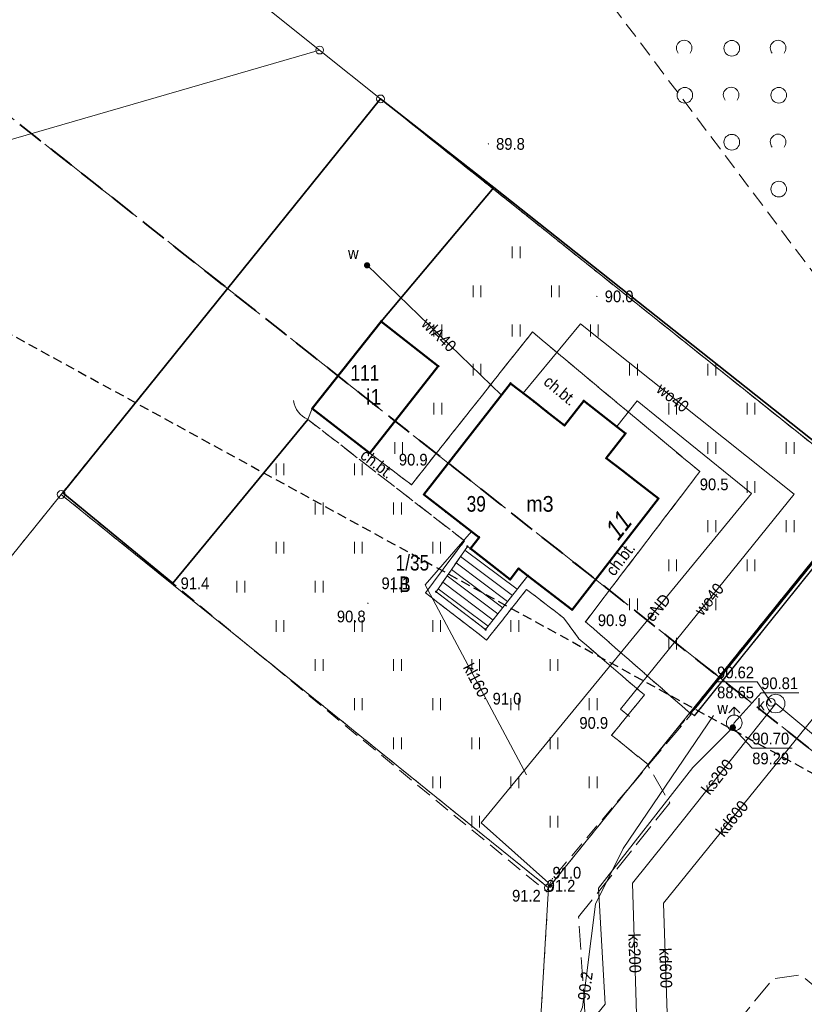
# Model space of a CAD drawing. Header units: metres. Extents: x 6540907 to 6541833, y 5893434 to 5894895.
# Tile 182 of 256: x 6541422 to 6541472, y 5894082 to 5894145. Entities that reach past the tile are written whole.
import ezdxf
from ezdxf.enums import TextEntityAlignment as Align

# ---------------------------------------------------------------- set-up
doc = ezdxf.new("R2010")
doc.units = ezdxf.units.M
doc.header["$MEASUREMENT"] = 0
for name, pattern in [('1.0_0.5', [1.5, 1, -0.5]), ('1.5_0.5', [2, 1.5, -0.5]), ('1.5_1.0', [2.5, 1.5, -1]), ('2', [0.9, 0.6, -0.3]), ('219-500', [0, 0]), ('egkk-500', [2, 1.5, -0.5]), ('egug-500', [1, 0.5, -0.5]), ('otof_500', [0, 0])]:
    doc.linetypes.add(name, pattern=pattern)
doc.layers.get('0').update_dxf_attribs({"color": 2, "linetype": 'CONTINUOUS', "lineweight": 5})
for name, color, linetype, lineweight in [('202-punkt graniczny', 251, 'CONTINUOUS', 9), ('210-oznaczenie konturu użytku gruntowego', 251, 'CONTINUOUS', 9), ('211-numer działki ewidencyjnej', 156, 'CONTINUOUS', 9), ('216-obręb ewidencyjny', 251, 'CONTINUOUS', 9), ('217-kontur klasyfikacyjny', 251, 'CONTINUOUS', 9), ('218-kontur użytku gruntowego', 251, 'CONTINUOUS', 9), ('219-działka ewidencyjna', 152, 'CONTINUOUS', 18), ('238-Punkt adresowy budynku', 251, 'CONTINUOUS', 9), ('312-budynek ewidencyjny', 251, 'CONTINUOUS', 9), ('312-oznaczenie budynku ewidencyjnego', 251, 'CONTINUOUS', 9), ('312-oznaczenie budynku ewidencyjnego-Atr117', 251, 'CONTINUOUS', 9), ('352-schody', 251, 'CONTINUOUS', 9), ('chodnik', 251, 'CONTINUOUS', 9), ('chodnik-Atr17', 251, 'CONTINUOUS', 9), ('furtka', 251, 'CONTINUOUS', 9), ('hydrant', 251, 'CONTINUOUS', 9), ('jezdnia', 251, 'CONTINUOUS', 9), ('krawężnik', 251, 'CONTINUOUS', 9), ('ogrodzenie trwałe', 251, 'CONTINUOUS', 9), ('pikieta naturalna', 251, 'CONTINUOUS', 9), ('pikieta naturalna-Atr2', 251, 'CONTINUOUS', 9), ('przewód elektroenergetyczny podziemny', 251, 'CONTINUOUS', 9), ('przewód elektroenergetyczny podziemny-Atr1', 251, 'CONTINUOUS', 9), ('przewód kanalizacyjny', 251, 'CONTINUOUS', 9), ('przewód kanalizacyjny-Atr1', 251, 'CONTINUOUS', 9), ('przewód telekomunikacyjny podziemny', 251, 'CONTINUOUS', 9), ('przewód wodociągowy', 251, 'CONTINUOUS', 9), ('przewód wodociągowy-Atr1', 251, 'CONTINUOUS', 9), ('Punkt budynku', 251, 'CONTINUOUS', 9), ('rzędna', 251, 'CONTINUOUS', 9), ('rzędna-Atr2', 251, 'CONTINUOUS', 9), ('rzędna-Atr3', 251, 'CONTINUOUS', 9), ('studnia kanalizacyjna', 251, 'CONTINUOUS', 9), ('studnia kanalizacyjna-Atr17', 251, 'CONTINUOUS', 9), ('trawnik', 251, 'CONTINUOUS', 9), ('wodociągowe urządzenie techniczne', 251, 'CONTINUOUS', 9), ('wodociągowe urządzenie techniczne-Atr17', 251, 'CONTINUOUS', 9), ('właz do komory lub kanału - okrągły', 251, 'CONTINUOUS', 9), ('właz do komory lub kanału - okrągły-Atr17', 251, 'CONTINUOUS', 9), ('zadrzewienie  zakrzewienie', 252, 'CONTINUOUS', 15), ('Zakres', 252, 'CONTINUOUS', 15), ('zasuwa lub zawór', 252, 'CONTINUOUS', 15), ('zasuwa lub zawór-Atr17', 252, 'CONTINUOUS', 15)]:
    doc.layers.add(name, color=color, linetype=linetype, lineweight=lineweight)
doc.styles.get("Standard").update_dxf_attribs({"font": 'Arial', "width": 0.75})
doc.linetypes.add('902-500', pattern='A,3.75,0,[1,ksztalty.shx,S=0.5,R=0,X=0,Y=0],3.75', length=7.5)

# ---------------------------------------------------------------- blocks, each defined once
blk = doc.blocks.new('PUNKTBUD')
at = {"color": 0}
blk.add_circle((0, 0), 0.045, dxfattribs=at)
blk = doc.blocks.new('202')
at = {"color": 0, "linetype": 'Continuous', "lineweight": 0}
blk.add_circle((0, 0), 0.25, dxfattribs=at)
blk = doc.blocks.new('US22')
at = {"color": 0, "linetype": 'Continuous', "lineweight": 13}
blk.add_circle((0, 0), 0.25, dxfattribs=at)
blk = doc.blocks.new('PW01')
at = {"linetype": 'Continuous', "lineweight": 13}
h = blk.add_hatch(color=0, dxfattribs=at)
edge = h.paths.add_edge_path()
edge.add_arc((0, 0), 0.045, 0, 360)
blk = doc.blocks.new('SUWH')
at = {"color": 0, "linetype": 'Continuous'}
for p in [(-0.354, 0.646), (0, 0.5), (0.354, 0.646)]:
    blk.add_line(p, (0, 1), dxfattribs=at)
blk.add_circle((0, 0), 0.5, dxfattribs=at)
blk = doc.blocks.new('US25')
at = {"linetype": 'Continuous', "lineweight": 0}
h = blk.add_hatch(color=0, dxfattribs=at)
edge = h.paths.add_edge_path()
edge.add_arc((0, 0), 0.2, 0, 360)
blk = doc.blocks.new('OK04')
at = {"color": 0, "linetype": 'Continuous', "lineweight": 0}
blk.add_arc((1.5, 0.001), 1.5, 120, 180, dxfattribs=at)
blk = doc.blocks.new('OTZK1')
at = {"color": 0, "linetype": 'Continuous'}
blk.add_circle((0, 0), 0.5, dxfattribs=at)
blk = doc.blocks.new('OTZK2')
at = {"color": 0, "linetype": 'Continuous'}
blk.add_arc((0, 0), 0.5, 318.85, 221.162, dxfattribs=at)
blk = doc.blocks.new('TU04')
at = {"color": 0, "linetype": 'Continuous', "lineweight": 13}
for p, q in [((0, 0), (0, 0.75)), ((0.5, 0), (0.5, 0.75))]:
    blk.add_line(p, q, dxfattribs=at)

msp = doc.modelspace()

# ---------------------------------------------------------------- linework, layer by layer
at = {"layer": '216-obręb ewidencyjny', "linetype": '1.5_1.0', "lineweight": 35, "flags": 128}
for points in [[(6540907.06, 5893988.004), (6540917.97, 5893998.724), (6540919.14, 5894000.044), (6540986.55, 5894049.994), (6541000.71, 5894071.734), (6541018.98, 5894099.714), (6541073.42, 5894137.054), (6541168.23, 5894186.974), (6541196.88, 5894188.554), (6541244.66, 5894165.714), (6541308.83, 5894140.804), (6541372.49, 5894155.854), (6541415.18, 5894143.394), (6541528.91, 5894053.474), (6541669.76, 5893991.014), (6541682.61, 5893968.086)], [(6541682.61, 5893968.086), (6541669.76, 5893991.014), (6541528.91, 5894053.474), (6541415.18, 5894143.394), (6541372.49, 5894155.854), (6541308.83, 5894140.804), (6541244.66, 5894165.714), (6541196.88, 5894188.554), (6541168.23, 5894186.974), (6541073.42, 5894137.054), (6541018.98, 5894099.714), (6541000.71, 5894071.734), (6540986.55, 5894049.994), (6540919.14, 5894000.044), (6540917.97, 5893998.724), (6540907.06, 5893988.004)]]:
    msp.add_lwpolyline(points, dxfattribs=at)
at = {"layer": '217-kontur klasyfikacyjny', "linetype": 'egkk-500', "lineweight": 18, "flags": 128}
msp.add_lwpolyline([(6541474.93, 5894096.154), (6541415.18, 5894143.394)], dxfattribs=at)
at = {"layer": '218-kontur użytku gruntowego', "linetype": 'egug-500', "lineweight": 18, "flags": 128}
for points in [[(6541424.59, 5894114.398), (6541444.99, 5894139.668)], [(6541444.99, 5894139.668), (6541424.59, 5894114.398)], [(6541444.99, 5894139.668), (6541476.24, 5894114.688)], [(6541476.24, 5894114.688), (6541444.99, 5894139.668)], [(6541415.01, 5894102.528), (6541424.59, 5894114.398)], [(6541424.59, 5894114.398), (6541455.72, 5894089.268)], [(6541455.72, 5894089.268), (6541476.24, 5894114.688)], [(6541476.24, 5894114.688), (6541455.72, 5894089.268)], [(6541455.72, 5894089.268), (6541455.21, 5894080.688)]]:
    msp.add_lwpolyline(points, dxfattribs=at)
at = {"layer": '219-działka ewidencyjna', "linetype": '219-500', "lineweight": 18, "flags": 128}
for points in [[(6541441.1, 5894142.788), (6541407.87, 5894169.368)], [(6541441.1, 5894142.788), (6541384.2, 5894126.298)], [(6541444.99, 5894139.668), (6541441.1, 5894142.788)], [(6541444.99, 5894139.668), (6541424.59, 5894114.398)], [(6541476.24, 5894114.688), (6541444.99, 5894139.668)], [(6541424.59, 5894114.398), (6541407.63, 5894093.388)], [(6541455.72, 5894089.268), (6541424.59, 5894114.398)], [(6541476.24, 5894114.688), (6541455.72, 5894089.268)], [(6541455.72, 5894089.268), (6541455.21, 5894080.688)]]:
    msp.add_lwpolyline(points, dxfattribs=at)
at = {"layer": '312-budynek ewidencyjny', "linetype": 'Continuous', "lineweight": 50, "flags": 128}
for points in [[(6541440.63, 5894119.888), (6541445.04, 5894125.458)], [(6541445.04, 5894125.458), (6541448.68, 5894122.598)], [(6541448.68, 5894122.598), (6541444.3, 5894117.038)], [(6541447.76, 5894114.398), (6541453.3, 5894121.498)], [(6541453.3, 5894121.498), (6541454.81, 5894120.328)], [(6541454.81, 5894120.328), (6541455.59, 5894119.708)], [(6541456.74, 5894118.808), (6541457.97, 5894120.388)], [(6541457.97, 5894120.388), (6541460.64, 5894118.298)], [(6541444.3, 5894117.038), (6541440.63, 5894119.888)], [(6541455.59, 5894119.708), (6541456.74, 5894118.808)], [(6541460.64, 5894118.298), (6541459.41, 5894116.718)], [(6541459.41, 5894116.718), (6541460.46, 5894115.908)], [(6541460.46, 5894115.908), (6541461.25, 5894115.298)], [(6541461.25, 5894115.298), (6541462.74, 5894114.138)], [(6541449.18, 5894113.288), (6541447.76, 5894114.398)], [(6541462.74, 5894114.138), (6541460.39, 5894111.098)], [(6541450.13, 5894112.548), (6541449.18, 5894113.288)], [(6541451.28, 5894111.658), (6541450.13, 5894112.548)], [(6541450.73, 5894110.938), (6541451.28, 5894111.658)], [(6541453.26, 5894108.968), (6541450.73, 5894110.938)], [(6541460.39, 5894111.098), (6541459.65, 5894110.148)], [(6541459.65, 5894110.148), (6541457.23, 5894107.028)], [(6541453.81, 5894109.668), (6541453.26, 5894108.968)], [(6541454.4, 5894109.208), (6541453.81, 5894109.668)], [(6541457.23, 5894107.028), (6541454.4, 5894109.208)]]:
    msp.add_lwpolyline(points, dxfattribs=at)
at = {"layer": '352-schody', "linetype": 'Continuous', "lineweight": 18, "flags": 128}
msp.add_lwpolyline([(6541454.4, 5894109.208), (6541451.7, 5894105.768), (6541448.54, 5894108.178), (6541450.54, 5894111.078), (6541450.73, 5894110.938), (6541453.26, 5894108.968), (6541453.81, 5894109.668)], close=True, dxfattribs=at)
msp.add_lwpolyline([(6541454.4, 5894109.208), (6541451.7, 5894105.768), (6541448.54, 5894108.178), (6541450.54, 5894111.078), (6541450.73, 5894110.938), (6541453.26, 5894108.968), (6541453.81, 5894109.668)], close=True, dxfattribs=at)
for points in [[(6541453.722, 5894108.345), (6541450.38, 5894110.845)], [(6541453.105, 5894107.558), (6541449.811, 5894110.022)], [(6541453.413, 5894107.951), (6541450.096, 5894110.434)], [(6541452.796, 5894107.164), (6541449.527, 5894109.61)], [(6541452.178, 5894106.377), (6541448.959, 5894108.786)], [(6541452.487, 5894106.771), (6541449.243, 5894109.198)], [(6541451.87, 5894105.984), (6541448.675, 5894108.374)]]:
    msp.add_lwpolyline(points, dxfattribs=at)
at = {"layer": 'chodnik', "linetype": '1.0_0.5', "lineweight": 18, "flags": 128}
for points in [[(6541440.34, 5894119.198), (6541450.35, 5894111.438), (6541447.87, 5894108.108), (6541451.76, 5894105.098), (6541454.32, 5894108.328), (6541456.67, 5894106.518), (6541457.66, 5894105.178), (6541461.84, 5894101.588), (6541459.75, 5894099.018), (6541462.1, 5894097.128), (6541463.88, 5894099.358), (6541464.79, 5894100.398), (6541458.08, 5894106.268), (6541465.38, 5894115.858), (6541454.69, 5894124.778), (6541446.96, 5894115.018), (6541444.3, 5894117.038), (6541440.63, 5894119.888)], [(6541453.3, 5894121.498), (6541454.81, 5894120.328), (6541455.59, 5894119.708), (6541456.74, 5894118.808), (6541457.97, 5894120.388), (6541460.64, 5894118.298), (6541459.41, 5894116.718), (6541460.46, 5894115.908), (6541461.25, 5894115.298), (6541462.74, 5894114.138), (6541460.39, 5894111.098), (6541459.65, 5894110.148), (6541457.23, 5894107.028), (6541454.4, 5894109.208), (6541451.7, 5894105.768), (6541448.54, 5894108.178), (6541450.54, 5894111.078), (6541450.73, 5894110.938), (6541451.28, 5894111.658), (6541450.13, 5894112.548), (6541449.18, 5894113.288), (6541447.76, 5894114.398)]]:
    msp.add_lwpolyline(points, close=True, dxfattribs=at)
at = {"layer": 'furtka', "linetype": 'otof_500', "lineweight": 18, "flags": 128}
msp.add_lwpolyline([(6541440.34, 5894119.198), (6541440.63, 5894119.888)], dxfattribs=at)
at = {"layer": 'jezdnia', "linetype": '1.5_0.5', "lineweight": 18, "flags": 128}
msp.add_lwpolyline([(6541402.275, 5893991.458), (6541404.63, 5893994.448), (6541404.55, 5893994.508), (6541401.69, 5893996.798), (6541401.51, 5893998.368), (6541411.49, 5894010.758), (6541413.11, 5894010.948), (6541415.95, 5894008.648), (6541418.46, 5894011.778), (6541415.65, 5894014.068), (6541415.46, 5894015.668), (6541416.64, 5894017.068), (6541420.09, 5894021.398), (6541421.67, 5894021.568), (6541424.52, 5894019.288), (6541427.06, 5894022.428), (6541424.24, 5894024.698), (6541424.04, 5894026.298), (6541443.98, 5894051.068), (6541445.61, 5894051.288), (6541448.6, 5894048.868), (6541451.18, 5894052.208), (6541448.23, 5894054.528), (6541448.05, 5894056.128), (6541459.5, 5894070.428), (6541461.17, 5894070.618), (6541464.09, 5894068.308), (6541467.31, 5894072.268), (6541464.37, 5894074.618), (6541464.2, 5894076.198), (6541469.11, 5894082.308), (6541470.08, 5894083.468), (6541471.82, 5894083.708), (6541474.65, 5894081.378), (6541474.88, 5894081.228), (6541478.42, 5894085.668), (6541478.09, 5894085.948), (6541487.07, 5894097.058), (6541486.95, 5894098.078), (6541487.63, 5894098.888), (6541488.59, 5894098.998), (6541491.32, 5894102.358), (6541487.54, 5894105.418), (6541483.69, 5894108.578), (6541476.46, 5894114.468), (6541465.05, 5894100.258), (6541464.87, 5894100.398), (6541462.08, 5894097.108), (6541462.12, 5894096.978), (6541463.47, 5894094.698), (6541457.64, 5894087.418), (6541458.24, 5894078.388), (6541458.08, 5894078.208), (6541456.47, 5894078.018), (6541454.73, 5894079.418), (6541452.06, 5894076.078), (6541453.76, 5894074.688), (6541453.96, 5894073.078), (6541434.26, 5894048.508), (6541432.68, 5894048.328), (6541430.69, 5894049.948), (6541430.53, 5894050.078), (6541428.09, 5894047.088), (6541428.25, 5894046.948), (6541430.25, 5894045.348), (6541430.45, 5894043.728), (6541429.85, 5894042.998), (6541428.25, 5894042.838), (6541426.24, 5894044.438), (6541426.08, 5894044.558), (6541420.99, 5894038.258), (6541423.13, 5894036.548), (6541423.32, 5894034.948), (6541412.14, 5894021.128), (6541410.17, 5894018.678), (6541408.57, 5894018.488), (6541406.59, 5894020.098), (6541406.42, 5894020.228), (6541403.99, 5894017.078), (6541404.1, 5894016.998), (6541406.09, 5894015.358), (6541406.28, 5894013.838), (6541393.64, 5893998.188), (6541392.06, 5893998.028), (6541390.07, 5893999.638), (6541387.55, 5893996.458), (6541389.52, 5893994.828), (6541389.76, 5893993.288), (6541388.315, 5893991.458)], dxfattribs=at)
at = {"layer": 'krawężnik', "linetype": 'Continuous', "lineweight": 25, "flags": 128}
msp.add_lwpolyline([(6541465.05, 5894100.258), (6541476.46, 5894114.468)], dxfattribs=at)
at = {"layer": 'ogrodzenie trwałe', "linetype": '902-500', "lineweight": 35, "flags": 128}
for points in [[(6541452.22, 5894134.008), (6541444.99, 5894139.668), (6541424.69, 5894114.508), (6541431.72, 5894108.728)], [(6541452.22, 5894134.008), (6541445.04, 5894125.458)], [(6541476.45, 5894114.798), (6541452.22, 5894134.008)], [(6541440.34, 5894119.198), (6541431.72, 5894108.728)], [(6541476.45, 5894114.798), (6541465.03, 5894100.668)]]:
    msp.add_lwpolyline(points, dxfattribs=at)
at = {"layer": 'przewód elektroenergetyczny podziemny', "linetype": 'Continuous', "lineweight": 18, "flags": 128}
msp.add_lwpolyline([(6541460.08, 5894118.738), (6541461.38, 5894120.378), (6541464.33, 5894117.988), (6541468.68, 5894114.468), (6541451.41, 5894093.428), (6541455.72, 5894089.578)], dxfattribs=at)
at = {"layer": 'przewód kanalizacyjny', "linetype": 'Continuous', "lineweight": 18, "flags": 128}
for points in [[(6541393.113, 5893991.458), (6541401.95, 5894002.608), (6541402.1, 5894002.788), (6541408.76, 5894011.198), (6541408.94, 5894011.418), (6541414.81, 5894018.828), (6541445.64, 5894058.298), (6541463.35, 5894079.968), (6541463.06, 5894088.298), (6541473.29, 5894100.908), (6541476.21, 5894104.588), (6541479.08, 5894108.338), (6541481.79, 5894111.948), (6541490, 5894113.528), (6541517.02, 5894148.768), (6541528.47, 5894163.628)], [(6541450.81, 5894112.028), (6541447.84, 5894108.628), (6541454.31, 5894096.488)], [(6541470.23, 5894101.038), (6541463.25, 5894092.278), (6541461.09, 5894089.568), (6541461.41, 5894079.108), (6541446.41, 5894060.928), (6541421.68, 5894030.018), (6541411.77, 5894017.738), (6541408.78, 5894014.038), (6541398.01, 5894000.698), (6541391.33, 5893992.008), (6541390.907, 5893991.458)], [(6541470.23, 5894101.038), (6541485.36, 5894088.468)]]:
    msp.add_lwpolyline(points, dxfattribs=at)
at = {"layer": 'przewód telekomunikacyjny podziemny', "linetype": 'Continuous', "lineweight": 18, "flags": 128}
msp.add_lwpolyline([(6541466.26, 5894100.278), (6541460.49, 5894091.788), (6541458.73, 5894088.228), (6541457.89, 5894081.648), (6541456.65, 5894078.508), (6541449.21, 5894068.928), (6541437.61, 5894054.968), (6541427.51, 5894042.468), (6541421.27, 5894035.018), (6541411.35, 5894023.428)], dxfattribs=at)
at = {"layer": 'przewód wodociągowy', "linetype": 'Continuous', "lineweight": 18, "flags": 128}
for points in [[(6541452.71, 5894120.748), (6541444.13, 5894129.038)], [(6541460.89, 5894100.218), (6541460.31, 5894100.688), (6541471.4, 5894114.418), (6541457.76, 5894125.298), (6541454.11, 5894120.878)], [(6541427.49, 5894042.408), (6541429.5, 5894044.878), (6541443.53, 5894062.398), (6541459.34, 5894081.828), (6541458.91, 5894089.248), (6541464.94, 5894096.948), (6541466.46, 5894098.478), (6541467.49, 5894099.518), (6541467.58, 5894099.808)]]:
    msp.add_lwpolyline(points, dxfattribs=at)
at = {"layer": 'rzędna-Atr2', "flags": 128}
for points in [[(6541469.94, 5894101.118), (6541469.04, 5894102.418), (6541466.487, 5894102.418)], [(6541467.58, 5894099.808), (6541469.3, 5894101.728), (6541471.709, 5894101.728)], [(6541467.49, 5894099.518), (6541468.73, 5894098.198), (6541471.278, 5894098.198)]]:
    msp.add_lwpolyline(points, dxfattribs=at)
at = {"layer": 'studnia kanalizacyjna', "linetype": 'Continuous', "lineweight": 18, "flags": 128}
msp.add_lwpolyline([(6541470.23, 5894101.638), (6541470.49, 5894101.578), (6541470.7, 5894101.408), (6541470.81, 5894101.168), (6541470.81, 5894100.908), (6541470.7, 5894100.668), (6541470.49, 5894100.498), (6541470.23, 5894100.438), (6541469.97, 5894100.498), (6541469.76, 5894100.668), (6541469.65, 5894100.908), (6541469.65, 5894101.168), (6541469.76, 5894101.408), (6541469.97, 5894101.578)], close=True, dxfattribs=at)
at = {"layer": 'trawnik', "linetype": '1.0_0.5', "lineweight": 18, "flags": 128}
for points in [[(6541454.69, 5894124.778), (6541465.38, 5894115.858), (6541458.08, 5894106.268), (6541464.79, 5894100.398), (6541465.03, 5894100.668), (6541476.45, 5894114.798), (6541452.22, 5894134.008), (6541445.04, 5894125.458), (6541448.68, 5894122.598), (6541444.3, 5894117.038), (6541446.96, 5894115.018)], [(6541450.35, 5894111.438), (6541440.34, 5894119.198), (6541431.72, 5894108.728), (6541455.6, 5894089.028), (6541455.97, 5894089.858), (6541461.86, 5894096.828), (6541462.1, 5894097.128), (6541459.75, 5894099.018), (6541461.84, 5894101.588), (6541457.66, 5894105.178), (6541456.67, 5894106.518), (6541454.32, 5894108.328), (6541451.76, 5894105.098), (6541447.87, 5894108.108)]]:
    msp.add_lwpolyline(points, close=True, dxfattribs=at)
at = {"layer": 'zadrzewienie  zakrzewienie', "linetype": '1.0_0.5', "lineweight": 18, "flags": 128}
msp.add_lwpolyline([(6541318.34, 5894220.138), (6541365.21, 5894218.338), (6541400.25, 5894206.118), (6541416.54, 5894198.838), (6541431.06, 5894175.018), (6541451.77, 5894156.318), (6541474.69, 5894125.818), (6541515.21, 5894162.958), (6541506.98, 5894164.118), (6541490.01, 5894171.058), (6541473.59, 5894181.618), (6541460.36, 5894193.948), (6541433.18, 5894231.658), (6541416.44, 5894245.338), (6541382.33, 5894257.938), (6541358.84, 5894258.028), (6541325.63, 5894248.128), (6541325.63, 5894248.128)], close=True, dxfattribs=at)
at = {"layer": 'Zakres', "linetype": '2', "lineweight": 25, "flags": 128}
msp.add_lwpolyline([(6540930.81, 5894138.998), (6540952.62, 5894104.358), (6541020.61, 5894149.898), (6541060.25, 5894156.888), (6541133.37, 5894078.638), (6541132.66, 5893993.648), (6541235.67, 5894032.198), (6541230.54, 5894073.888), (6541183.33, 5894098.858), (6541196.93, 5894167.598), (6541212.33, 5894173.368), (6541232.27, 5894180.688), (6541273.87, 5894169.588), (6541300.52, 5894171.388), (6541358.25, 5894159.198), (6541525.85, 5894067.408), (6541649.47, 5894053.448), (6541682.61, 5894090.486)], dxfattribs=at)

# ---------------------------------------------------------------- block references
at = {"layer": '202-punkt graniczny', "linetype": 'Continuous', "lineweight": 18}
for p in [(6541441.1, 5894142.788), (6541444.99, 5894139.668), (6541424.59, 5894114.398), (6541455.72, 5894089.268)]:
    msp.add_blockref('202', p, dxfattribs=at)
at = {"layer": 'furtka', "linetype": 'Continuous', "lineweight": 18, "rotation": 67.203}
msp.add_blockref('OK04', (6541440.34, 5894119.198), dxfattribs=at)
at = {"layer": 'hydrant', "linetype": 'Continuous', "lineweight": 18}
msp.add_blockref('SUWH', (6541467.58, 5894099.808), dxfattribs=at)
at = {"layer": 'pikieta naturalna', "linetype": 'Continuous', "lineweight": 13}
for p in [(6541451.88, 5894136.798), (6541458.81, 5894127.048), (6541465.38, 5894115.858), (6541446.96, 5894115.018), (6541431.72, 5894108.728), (6541447.87, 5894108.108), (6541444.18, 5894107.448), (6541458.08, 5894106.268), (6541451.65, 5894101.358), (6541459.75, 5894099.018), (6541455.97, 5894089.858), (6541455.49, 5894089.138), (6541455.6, 5894089.028)]:
    msp.add_blockref('PW01', p, dxfattribs=at)
at = {"layer": 'Punkt budynku', "linetype": 'Continuous', "lineweight": 18}
for p in [(6541445.04, 5894125.458), (6541448.68, 5894122.598), (6541453.3, 5894121.498), (6541454.81, 5894120.328), (6541457.97, 5894120.388), (6541440.63, 5894119.888), (6541455.59, 5894119.708), (6541456.74, 5894118.808), (6541460.64, 5894118.298), (6541444.3, 5894117.038), (6541459.41, 5894116.718), (6541460.46, 5894115.908), (6541461.25, 5894115.298), (6541447.76, 5894114.398), (6541462.74, 5894114.138), (6541449.18, 5894113.288), (6541450.13, 5894112.548), (6541451.28, 5894111.658), (6541450.54, 5894111.078), (6541450.73, 5894110.938), (6541460.39, 5894111.098), (6541459.65, 5894110.148), (6541453.81, 5894109.668), (6541453.26, 5894108.968), (6541454.4, 5894109.208), (6541448.54, 5894108.178), (6541457.23, 5894107.028), (6541451.7, 5894105.768)]:
    msp.add_blockref('PUNKTBUD', p, dxfattribs=at)
at = {"layer": 'rzędna', "linetype": 'Continuous', "lineweight": 18}
for p in [(6541469.94, 5894101.118), (6541467.49, 5894099.518), (6541467.58, 5894099.808)]:
    msp.add_blockref('PW01', p, dxfattribs=at)
at = {"layer": 'trawnik', "linetype": 'Continuous', "lineweight": 18}
for p in [(6541453.399, 5894129.497), (6541450.899, 5894126.997), (6541455.899, 5894126.997), (6541448.399, 5894124.497), (6541453.399, 5894124.497), (6541458.399, 5894124.497), (6541450.899, 5894121.997), (6541460.899, 5894121.997), (6541465.899, 5894121.997), (6541448.399, 5894119.497), (6541463.399, 5894119.497), (6541468.399, 5894119.497), (6541445.899, 5894116.997), (6541465.899, 5894116.997), (6541470.899, 5894116.997), (6541438.319, 5894115.627), (6541443.319, 5894115.627), (6541468.399, 5894114.497), (6541440.819, 5894113.127), (6541445.819, 5894113.127), (6541465.899, 5894111.997), (6541470.899, 5894111.997), (6541438.319, 5894110.627), (6541443.319, 5894110.627), (6541448.319, 5894110.627), (6541463.399, 5894109.497), (6541468.399, 5894109.497), (6541435.819, 5894108.127), (6541440.819, 5894108.127), (6541445.819, 5894108.127), (6541460.899, 5894106.997), (6541465.899, 5894106.997), (6541438.319, 5894105.627), (6541443.319, 5894105.627), (6541448.319, 5894105.627), (6541453.319, 5894105.627), (6541463.399, 5894104.497), (6541440.819, 5894103.127), (6541445.819, 5894103.127), (6541450.819, 5894103.127), (6541455.819, 5894103.127), (6541443.319, 5894100.627), (6541448.319, 5894100.627), (6541453.319, 5894100.627), (6541458.319, 5894100.627), (6541445.819, 5894098.127), (6541450.819, 5894098.127), (6541455.819, 5894098.127), (6541448.319, 5894095.627), (6541453.319, 5894095.627), (6541458.319, 5894095.627), (6541450.819, 5894093.127), (6541455.819, 5894093.127)]:
    msp.add_blockref('TU04', p, dxfattribs=at)
at = {"layer": 'wodociągowe urządzenie techniczne', "linetype": 'Continuous', "lineweight": 18}
msp.add_blockref('US25', (6541444.13, 5894129.038), dxfattribs=at)
at = {"layer": 'właz do komory lub kanału - okrągły', "linetype": 'Continuous', "lineweight": 18}
msp.add_blockref('US22', (6541469.94, 5894101.118), dxfattribs=at)
at = {"layer": 'zadrzewienie  zakrzewienie', "linetype": 'Continuous', "lineweight": 18}
for name, p in [('OTZK2', (6541464.384, 5894142.915)), ('OTZK1', (6541467.426, 5894142.904)), ('OTZK2', (6541470.384, 5894142.915)), ('OTZK1', (6541464.426, 5894139.904)), ('OTZK2', (6541467.384, 5894139.915)), ('OTZK1', (6541470.426, 5894139.904)), ('OTZK1', (6541467.426, 5894136.904)), ('OTZK2', (6541470.384, 5894136.915)), ('OTZK1', (6541470.426, 5894133.904))]:
    msp.add_blockref(name, p, dxfattribs=at)
at = {"layer": 'zasuwa lub zawór', "linetype": 'Continuous', "lineweight": 18, "rotation": 45}
msp.add_blockref('US25', (6541467.49, 5894099.518), dxfattribs=at)

# ---------------------------------------------------------------- texts
at = {"layer": '210-oznaczenie konturu użytku gruntowego', "linetype": 'Continuous', "lineweight": 18, "width": 0.79}
msp.add_text('B', height=1, dxfattribs=at).set_placement((6541446.18, 5894108.158))
at = {"layer": '211-numer działki ewidencyjnej', "linetype": 'Continuous', "lineweight": 18, "width": 0.79}
msp.add_text('1/35', height=1, dxfattribs=at).set_placement((6541445.95, 5894109.538))
at = {"layer": '238-Punkt adresowy budynku', "linetype": 'Continuous', "lineweight": 25, "oblique": 15, "width": 0.79}
msp.add_text('11', height=1.25, rotation=51.87, dxfattribs=at).set_placement((6541459.62, 5894112.718), align=Align.TOP_CENTER)
at = {"layer": '312-oznaczenie budynku ewidencyjnego', "linetype": 'Continuous', "lineweight": 18, "width": 0.79}
msp.add_text('111', height=1, dxfattribs=at).set_placement((6541443.07, 5894121.668))
msp.add_text('39', height=1, dxfattribs=at).set_placement((6541450.49, 5894114.298), align=Align.TOP_LEFT)
at = {"layer": '312-oznaczenie budynku ewidencyjnego-Atr117', "width": 0.9}
for s, p in [('i1', (6541444.55, 5894120.628)), ('m3', (6541455.17, 5894113.798))]:
    msp.add_text(s, height=1, dxfattribs=at).set_placement(p, align=Align.MIDDLE_CENTER)
at = {"layer": 'chodnik-Atr17', "width": 0.9}
for rotation, p in [(320.158, (6541455.34, 5894121.488)), (320.158, (6541455.34, 5894121.488)), (322.216, (6541443.63, 5894116.768)), (322.216, (6541443.63, 5894116.768)), (52.721, (6541459.91, 5894109.128)), (52.721, (6541459.91, 5894109.128))]:
    msp.add_text('ch.bt.', height=0.75, rotation=rotation, dxfattribs=at).set_placement(p)
at = {"layer": 'pikieta naturalna-Atr2', "width": 0.9}
for s, p in [('89.8', (6541452.37, 5894136.418)), ('90.0', (6541459.31, 5894126.678)), ('90.9', (6541446.16, 5894116.248)), ('90.5', (6541465.38, 5894114.668)), ('91.4', (6541432.22, 5894108.348)), ('91.1', (6541445.05, 5894108.348)), ('90.8', (6541442.2, 5894106.228)), ('90.9', (6541458.87, 5894105.988)), ('91.0', (6541452.15, 5894100.978)), ('90.9', (6541457.69, 5894099.428)), ('91.0', (6541455.97, 5894089.858)), ('91.2', (6541455.6, 5894089.028)), ('91.2', (6541453.39, 5894088.388))]:
    msp.add_text(s, height=0.75, dxfattribs=at).set_placement(p)
at = {"layer": 'przewód elektroenergetyczny podziemny-Atr1', "width": 0.9}
msp.add_text('eND', height=0.75, rotation=50.62, dxfattribs=at).set_placement((6541462.09, 5894106.438), align=Align.MIDDLE_LEFT)
at = {"layer": 'przewód kanalizacyjny-Atr1', "width": 0.9}
for s, rotation, p in [('kl160', 298.055, (6541450.56, 5894103.528)), ('ks200', 51.452, (6541465.72, 5894095.378)), ('kd600', 50.949, (6541466.63, 5894092.698)), ('ks200', 271.752, (6541461.19, 5894086.348)), ('kd600', 271.994, (6541463.16, 5894085.428))]:
    msp.add_text(s, height=0.75, rotation=rotation, dxfattribs=at).set_placement(p, align=Align.MIDDLE_LEFT)
at = {"layer": 'przewód wodociągowy-Atr1', "width": 0.9}
for s, rotation, p in [('wlA40', 315.984, (6541447.8, 5894125.488)), ('wo40', 321.422, (6541462.78, 5894121.288)), ('wo40', 51.072, (6541465.27, 5894106.828))]:
    msp.add_text(s, height=0.75, rotation=rotation, dxfattribs=at).set_placement(p, align=Align.MIDDLE_LEFT)
at = {"layer": 'rzędna-Atr2', "width": 0.9}
for s, p in [('90.62', (6541466.487, 5894102.426)), ('90.81', (6541469.3, 5894101.736)), ('90.70', (6541468.73, 5894098.206))]:
    msp.add_text(s, height=0.75, dxfattribs=at).set_placement(p, align=Align.BOTTOM_LEFT)
msp.add_text('90.2', height=0.75, rotation=82.725, dxfattribs=at).set_placement((6541457.95, 5894082.088), align=Align.MIDDLE_LEFT)
at = {"layer": 'rzędna-Atr3', "width": 0.9}
for s, p in [('88.65', (6541466.487, 5894101.15)), ('89.29', (6541468.73, 5894096.931))]:
    msp.add_text(s, height=0.75, dxfattribs=at).set_placement(p, align=Align.BOTTOM_LEFT)
at = {"layer": 'studnia kanalizacyjna-Atr17', "width": 0.9}
msp.add_text('k', height=0.75, dxfattribs=at).set_placement((6541469.06, 5894100.608))
at = {"layer": 'wodociągowe urządzenie techniczne-Atr17', "width": 0.9}
msp.add_text('w', height=0.75, dxfattribs=at).set_placement((6541442.91, 5894129.448))
at = {"layer": 'właz do komory lub kanału - okrągły-Atr17', "width": 0.9}
msp.add_text('k', height=0.75, dxfattribs=at).set_placement((6541469.06, 5894100.608))
at = {"layer": 'zasuwa lub zawór-Atr17', "width": 0.9}
msp.add_text('w', height=0.75, dxfattribs=at).set_placement((6541466.5, 5894100.378))

doc.saveas('drawing.dxf')
